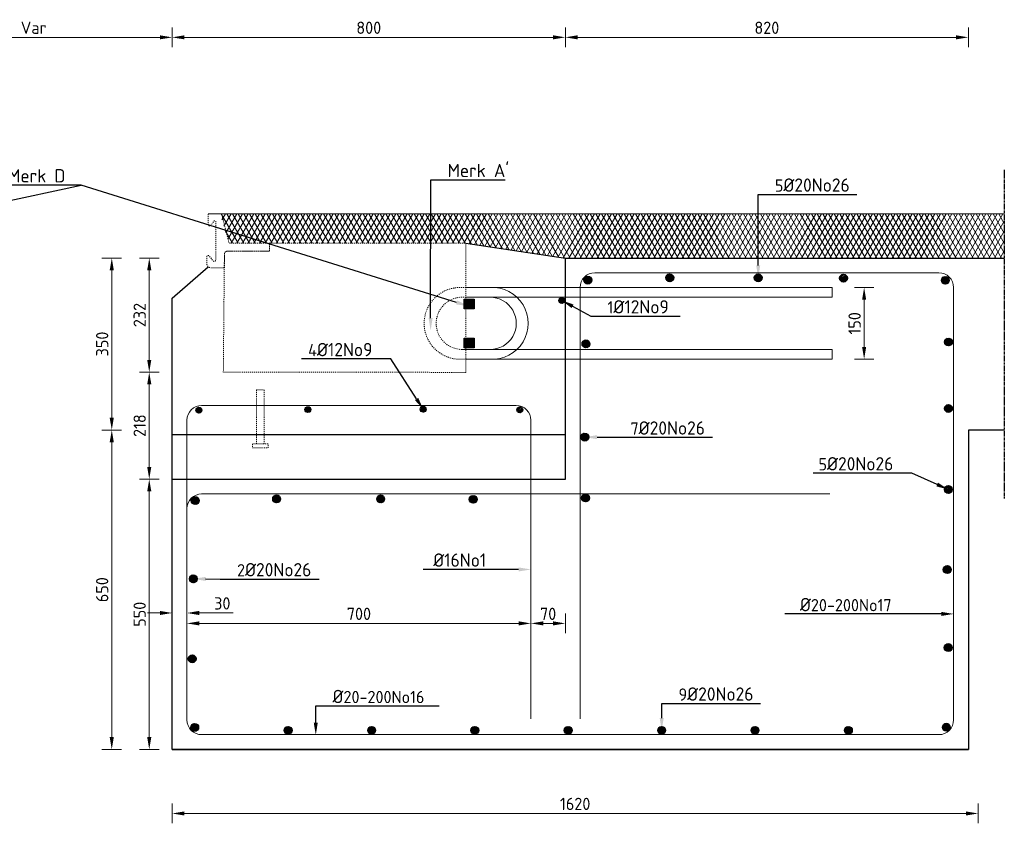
# Model space of a CAD drawing. Header units: millimetres. Extents: x -8028558 to 327273, y -63352 to 83293.
# Tile 142 of 195: x 251229 to 253232, y -9156 to -7520. Entities that reach past the tile are written whole.
import ezdxf
from ezdxf import colors
from ezdxf.entities.mleader import LeaderData, LeaderLine
from ezdxf.math import Vec2, Vec3

# ---------------------------------------------------------------- set-up
doc = ezdxf.new("R2010")
doc.units = ezdxf.units.MM
doc.linetypes.add('NLCS-HIDDEN', pattern=[4, 2, -2])
doc.linetypes.add('XX-AFBREEK', pattern=[7, 4, -1, 1, -1])
for name, color, linetype, lineweight in [('B-CO-BC-AFBREEKLIJN-GD', 7, 'XX-AFBREEK', 25), ('B-CO-BC-BETONVORM-GD', 90, 'Continuous', 25), ('B-CO-BC-BETONVORM-M', 7, 'Continuous', 18), ('B-CO-BC-STORTNAAD-GD', 10, 'BC-STORTNAAD', 25), ('B-CO-BC-WAPENING-GD', 130, 'Continuous', 25), ('B-CO-BC-WAPENING_HOOFDWAPENING-G', 170, 'Continuous', 18), ('B-CO-BC-WAPENING_HOOFDWAPENING-GN', 140, 'NLCS-HIDDEN', 13), ('B-CO-SC-STAALVORM-AD', 252, 'Continuous', 18), ('B-CO-SC-STAALVORM-GN', 10, 'NLCS-HIDDEN', 13), ('B-CO-VH-VERHARDING_ASFALT-AD', 252, 'Continuous', 18), ('B-CO-VH-VERHARDING_ASFALT-G', 252, 'Continuous', 18), ('V-CO-BC-OVERIGMATERIAAL-M', 7, 'Continuous', 18), ('X-XX-AL-M', 7, 'Continuous', 18), ('X-XX-AL-T25', 7, 'Continuous', 25), ('X-XX-AL-VERWIJZING-T25', 7, 'Continuous', 25)]:
    doc.layers.add(name, color=color, linetype=linetype, lineweight=lineweight)
doc.styles.add('NLCS-ISO-MM10-T25', font='NLCS-ISO.ttf', dxfattribs={"height": 25})
doc.linetypes.add('BC-STORTNAAD', pattern='A,15,-1,[175,NLCS.SHX,S=1,R=0,X=0,Y=0],-1', length=17)
doc.dimstyles.new('NLCS-MM10-T25-PIJL_L0_H0', dxfattribs={"dimscale": 10, "dimtxt": 2.5, "dimasz": 2.5, "dimexe": 2, "dimexo": 2, "dimgap": 0.7, "dimtad": 1, "dimdec": 0, "dimzin": 0, "dimdsep": 46, "dimtxsty": 'NLCS-ISO-MM10-T25', "dimcen": 0, "dimdle": 2, "dimclrd": 256, "dimclre": 256, "dimclrt": 256, "dimadec": 0, "dimazin": 0, "dimtfac": 1, "dimtdec": 3, "dimtofl": 0, "dimtmove": 0, "dimatfit": 3, "dimfxl": 2, "dimfxlon": 1, "dimtfillclr": 256, "dimtolj": 1, "dimtzin": 0, "dimlwd": -1, "dimlwe": -1, "dimarcsym": 0})
doc.dimstyles.new('NLCS-MM10-T25-PIJL_L0_H4', dxfattribs={"dimscale": 10, "dimtxt": 2.5, "dimasz": 2.5, "dimexe": 2, "dimexo": 2, "dimgap": 0.7, "dimtad": 1, "dimdec": 0, "dimzin": 0, "dimdsep": 46, "dimtxsty": 'NLCS-ISO-MM10-T25', "dimcen": 0, "dimdle": 2, "dimclrd": 256, "dimclre": 256, "dimclrt": 256, "dimadec": 4, "dimazin": 0, "dimtfac": 1, "dimtdec": 3, "dimtofl": 0, "dimtmove": 0, "dimatfit": 3, "dimfxl": 2, "dimfxlon": 1, "dimtfillclr": 256, "dimtolj": 1, "dimtzin": 0, "dimlwd": -1, "dimlwe": -1, "dimarcsym": 0})
pattern_1 = [(45, (0, 0), (-2.828427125, 2.828427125), []), (45, (0, 2.4284), (-2.828427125, 2.828427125), []), (45, (0, 2.5284), (-2.828427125, 2.828427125), []), (45, (0, 2.6284), (-2.828427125, 2.828427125), [])]
pattern_2 = [(45, (0, 18.9786), (-2.828427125, 2.828427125), []), (45, (0, 21.407), (-2.828427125, 2.828427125), []), (45, (0, 21.507), (-2.828427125, 2.828427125), []), (45, (0, 21.607), (-2.828427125, 2.828427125), [])]

# ---------------------------------------------------------------- blocks, each defined once
blk = doc.blocks.new('*D1846')
at = {"layer": 'B-CO-BC-BETONVORM-M', "transparency": 16777216}
for p, q in [((250975.4, -7576.2), (250975.4, -7536.2)), ((251539, -7576.2), (251539, -7536.2)), ((251000.4, -7556.2), (251514, -7556.2))]:
    blk.add_line(p, q, dxfattribs=at)
for points in [[(251000.4, -7552), (251000.4, -7560.3), (250975.4, -7556.2)], [(251514, -7552), (251514, -7560.3), (251539, -7556.2)]]:
    blk.add_solid(points, dxfattribs=at)
at = {"layer": 'B-CO-BC-BETONVORM-M', "transparency": 16777216, "insert": (251257.2, -7536.7), "char_height": 25, "attachment_point": 5, "style": 'NLCS-ISO-MM10-T25'}
blk.add_mtext('\\A1;Var', dxfattribs=at)
blk = doc.blocks.new('*D1847')
at = {"layer": 'B-CO-BC-BETONVORM-M', "transparency": 16777216}
for p, q in [((251539, -7576.2), (251539, -7536.2)), ((252339, -7576.2), (252339, -7536.2)), ((251564, -7556.2), (252314, -7556.2))]:
    blk.add_line(p, q, dxfattribs=at)
for points in [[(251564, -7552), (251564, -7560.3), (251539, -7556.2)], [(252314, -7552), (252314, -7560.3), (252339, -7556.2)]]:
    blk.add_solid(points, dxfattribs=at)
at = {"layer": 'B-CO-BC-BETONVORM-M', "transparency": 16777216, "insert": (251939, -7536.7), "char_height": 25, "attachment_point": 5, "style": 'NLCS-ISO-MM10-T25'}
blk.add_mtext('\\A1;800', dxfattribs=at)
blk = doc.blocks.new('*D1849')
at = {"layer": 'B-CO-BC-BETONVORM-M', "transparency": 16777216}
for p, q in [((251436.1, -8355.3), (251396.1, -8355.3)), ((251416.1, -8380.3), (251416.1, -8980.3)), ((251436.1, -9005.3), (251396.1, -9005.3))]:
    blk.add_line(p, q, dxfattribs=at)
for points in [[(251411.9, -8380.3), (251420.3, -8380.3), (251416.1, -8355.3)], [(251411.9, -8980.3), (251420.3, -8980.3), (251416.1, -9005.3)]]:
    blk.add_solid(points, dxfattribs=at)
at = {"layer": 'B-CO-BC-BETONVORM-M', "transparency": 16777216, "insert": (251396.6, -8680.3), "char_height": 25, "attachment_point": 5, "rotation": 90, "style": 'NLCS-ISO-MM10-T25'}
blk.add_mtext('\\A1;650', dxfattribs=at)
blk = doc.blocks.new('*D1850')
at = {"layer": 'B-CO-BC-BETONVORM-M', "transparency": 16777216}
for p, q in [((251436.1, -8005.3), (251396.1, -8005.3)), ((251416.1, -8330.3), (251416.1, -8030.3)), ((251436.1, -8355.3), (251396.1, -8355.3))]:
    blk.add_line(p, q, dxfattribs=at)
for points in [[(251411.9, -8030.3), (251420.3, -8030.3), (251416.1, -8005.3)], [(251411.9, -8330.3), (251420.3, -8330.3), (251416.1, -8355.3)]]:
    blk.add_solid(points, dxfattribs=at)
at = {"layer": 'B-CO-BC-BETONVORM-M', "transparency": 16777216, "insert": (251396.6, -8180.3), "char_height": 25, "attachment_point": 5, "rotation": 90, "style": 'NLCS-ISO-MM10-T25'}
blk.add_mtext('\\A1;350', dxfattribs=at)
blk = doc.blocks.new('*D1851')
at = {"layer": 'B-CO-BC-BETONVORM-M', "transparency": 16777216}
for p, q in [((251539, -9115.7), (251539, -9155.7)), ((253179, -9115.7), (253179, -9155.7)), ((251564, -9135.7), (253154, -9135.7))]:
    blk.add_line(p, q, dxfattribs=at)
for points in [[(251564, -9131.5), (251564, -9139.9), (251539, -9135.7)], [(253154, -9131.5), (253154, -9139.9), (253179, -9135.7)]]:
    blk.add_solid(points, dxfattribs=at)
at = {"layer": 'B-CO-BC-BETONVORM-M', "transparency": 16777216, "insert": (252359, -9116.2), "char_height": 25, "attachment_point": 5, "style": 'NLCS-ISO-MM10-T25'}
blk.add_mtext('\\A1;1620', dxfattribs=at)
blk = doc.blocks.new('*D1842')
at = {"layer": 'B-CO-BC-BETONVORM-M', "transparency": 16777216}
for p, q in [((252927, -8065.3), (252967, -8065.3)), ((252947, -8090.3), (252947, -8186.2)), ((252927, -8211.2), (252967, -8211.2))]:
    blk.add_line(p, q, dxfattribs=at)
for points in [[(252942.8, -8090.3), (252951.1, -8090.3), (252947, -8065.3)], [(252942.8, -8186.2), (252951.1, -8186.2), (252947, -8211.2)]]:
    blk.add_solid(points, dxfattribs=at)
at = {"layer": 'B-CO-BC-BETONVORM-M', "transparency": 16777216, "insert": (252927.5, -8138.2), "char_height": 25, "attachment_point": 5, "rotation": 90, "style": 'NLCS-ISO-MM10-T25'}
blk.add_mtext('\\A1;150', dxfattribs=at)
blk = doc.blocks.new('*D1843')
at = {"layer": 'B-CO-BC-BETONVORM-M', "transparency": 16777216}
for p, q in [((252339, -7576.2), (252339, -7536.2)), ((253159, -7576.2), (253159, -7536.2)), ((252364, -7556.2), (253134, -7556.2))]:
    blk.add_line(p, q, dxfattribs=at)
for points in [[(252364, -7552), (252364, -7560.3), (252339, -7556.2)], [(253134, -7552), (253134, -7560.3), (253159, -7556.2)]]:
    blk.add_solid(points, dxfattribs=at)
at = {"layer": 'B-CO-BC-BETONVORM-M', "transparency": 16777216, "insert": (252749, -7536.7), "char_height": 25, "attachment_point": 5, "style": 'NLCS-ISO-MM10-T25'}
blk.add_mtext('\\A1;820', dxfattribs=at)
blk = doc.blocks.new('*D1834')
at = {"layer": 'X-XX-AL-M', "transparency": 16777216}
for p, q in [((251512.4, -8455.3), (251472.4, -8455.3)), ((251492.4, -8980.3), (251492.4, -8480.3)), ((251512.4, -9005.3), (251472.4, -9005.3))]:
    blk.add_line(p, q, dxfattribs=at)
for points in [[(251488.2, -8480.3), (251496.6, -8480.3), (251492.4, -8455.3)], [(251488.2, -8980.3), (251496.6, -8980.3), (251492.4, -9005.3)]]:
    blk.add_solid(points, dxfattribs=at)
at = {"layer": 'X-XX-AL-M', "transparency": 16777216, "insert": (251472.9, -8730.3), "char_height": 25, "attachment_point": 5, "rotation": 90, "style": 'NLCS-ISO-MM10-T25'}
blk.add_mtext('\\A1;550', dxfattribs=at)
blk = doc.blocks.new('*D1835')
at = {"layer": 'X-XX-AL-M', "transparency": 16777216}
for p, q in [((251512.4, -8237.5), (251472.4, -8237.5)), ((251492.4, -8430.3), (251492.4, -8262.5)), ((251512.4, -8455.3), (251472.4, -8455.3))]:
    blk.add_line(p, q, dxfattribs=at)
for points in [[(251488.2, -8262.5), (251496.6, -8262.5), (251492.4, -8237.5)], [(251488.2, -8430.3), (251496.6, -8430.3), (251492.4, -8455.3)]]:
    blk.add_solid(points, dxfattribs=at)
at = {"layer": 'X-XX-AL-M', "transparency": 16777216, "insert": (251472.9, -8346.4), "char_height": 25, "attachment_point": 5, "rotation": 90, "style": 'NLCS-ISO-MM10-T25'}
blk.add_mtext('\\A1;218', dxfattribs=at)
blk = doc.blocks.new('*D1836')
at = {"layer": 'X-XX-AL-M', "transparency": 16777216}
for p, q in [((251512.4, -8005.3), (251472.4, -8005.3)), ((251492.4, -8212.5), (251492.4, -8030.3)), ((251512.4, -8237.5), (251472.4, -8237.5))]:
    blk.add_line(p, q, dxfattribs=at)
for points in [[(251488.2, -8030.3), (251496.6, -8030.3), (251492.4, -8005.3)], [(251488.2, -8212.5), (251496.6, -8212.5), (251492.4, -8237.5)]]:
    blk.add_solid(points, dxfattribs=at)
at = {"layer": 'X-XX-AL-M', "transparency": 16777216, "insert": (251472.9, -8121.4), "char_height": 25, "attachment_point": 5, "rotation": 90, "style": 'NLCS-ISO-MM10-T25'}
blk.add_mtext('\\A1;232', dxfattribs=at)
blk = doc.blocks.new('*D1866')
at = {"layer": 'X-XX-AL-M', "transparency": 16777216}
for p, q in [((251569, -8728.9), (251569, -8768.9)), ((252269, -8728.9), (252269, -8768.9)), ((252244, -8748.9), (251594, -8748.9))]:
    blk.add_line(p, q, dxfattribs=at)
for points in [[(251594, -8744.7), (251594, -8753), (251569, -8748.9)], [(252244, -8744.7), (252244, -8753), (252269, -8748.9)]]:
    blk.add_solid(points, dxfattribs=at)
at = {"layer": 'X-XX-AL-M', "transparency": 16777216, "insert": (251919, -8729.4), "char_height": 25, "attachment_point": 5, "style": 'NLCS-ISO-MM10-T25'}
blk.add_mtext('\\A1;700', dxfattribs=at)
blk = doc.blocks.new('*D1867')
at = {"layer": 'X-XX-AL-M', "transparency": 16777216}
for p, q in [((251539, -8747.7), (251539, -8707.7)), ((251569, -8707.7), (251569, -8747.7)), ((251514, -8727.7), (251489, -8727.7)), ((251594, -8727.7), (251663, -8727.7))]:
    blk.add_line(p, q, dxfattribs=at)
for points in [[(251514, -8723.5), (251514, -8731.8), (251539, -8727.7)], [(251594, -8723.5), (251594, -8731.8), (251569, -8727.7)]]:
    blk.add_solid(points, dxfattribs=at)
at = {"layer": 'X-XX-AL-M', "transparency": 16777216, "insert": (251641, -8708.2), "char_height": 25, "attachment_point": 5, "style": 'NLCS-ISO-MM10-T25'}
blk.add_mtext('\\A1;30', dxfattribs=at)
blk = doc.blocks.new('*D1868')
at = {"layer": 'X-XX-AL-M', "transparency": 16777216}
for p, q in [((252269, -8728.9), (252269, -8768.9)), ((252339, -8728.9), (252339, -8768.9)), ((252294, -8748.9), (252314, -8748.9))]:
    blk.add_line(p, q, dxfattribs=at)
for points in [[(252294, -8744.7), (252294, -8753), (252269, -8748.9)], [(252314, -8744.7), (252314, -8753), (252339, -8748.9)]]:
    blk.add_solid(points, dxfattribs=at)
at = {"layer": 'X-XX-AL-M', "transparency": 16777216, "insert": (252304, -8729.4), "char_height": 25, "attachment_point": 5, "style": 'NLCS-ISO-MM10-T25'}
blk.add_mtext('\\A1;70', dxfattribs=at)

msp = doc.modelspace()

# ---------------------------------------------------------------- hatches: boundary and pattern name
at = {"layer": 'B-CO-SC-STAALVORM-AD'}
h = msp.add_hatch(dxfattribs=at)
h.set_pattern_fill('ACO-STAAL', color=256, pattern_type=2)
h.set_pattern_definition(pattern_1)
h.paths.add_polyline_path([(252392.7, -8050.2, 1), (252376.7, -8050.2, 1)])
h = msp.add_hatch(dxfattribs=at)
h.set_pattern_fill('ACO-STAAL', color=256, pattern_type=2)
h.set_pattern_definition(pattern_1)
h.paths.add_polyline_path([(252559.5, -8045.5, 1), (252543.5, -8045.5, 1)])
h = msp.add_hatch(dxfattribs=at)
h.set_pattern_fill('ACO-STAAL', color=256, pattern_type=2)
h.set_pattern_definition(pattern_1)
h.paths.add_polyline_path([(252739.4, -8045.5, 1), (252723.4, -8045.5, 1)])
h = msp.add_hatch(dxfattribs=at)
h.set_pattern_fill('ACO-STAAL', color=256, pattern_type=2)
h.set_pattern_definition(pattern_1)
h.paths.add_polyline_path([(252913, -8046.3, 1), (252897, -8046.3, 1)])
h = msp.add_hatch(dxfattribs=at)
h.set_pattern_fill('ACO-STAAL', color=256, pattern_type=2)
h.set_pattern_definition(pattern_1)
h.paths.add_polyline_path([(253120.2, -8050.7, 1), (253104.2, -8050.7, 1)])
h = msp.add_hatch(dxfattribs=at)
h.set_pattern_fill('ACO-STAAL', color=256, pattern_type=2)
h.set_pattern_definition([(45, (85.5854, 241.5022), (-2.828427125, 2.828427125), []), (45, (85.5854, 243.9306), (-2.828427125, 2.828427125), []), (45, (85.5854, 244.0306), (-2.828427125, 2.828427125), []), (45, (85.5854, 244.1306), (-2.828427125, 2.828427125), [])])
h.paths.add_polyline_path([(252325.8, -8091.7, -1), (252337.8, -8091.7, -1)])
h = msp.add_hatch(dxfattribs=at)
h.set_pattern_fill('ACO-STAAL', color=256, pattern_type=2)
h.set_pattern_definition([(45, (-3e-11, 26.8817), (-2.828427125, 2.828427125), []), (45, (-3e-11, 29.31), (-2.828427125, 2.828427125), []), (45, (-3e-11, 29.41), (-2.828427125, 2.828427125), []), (45, (-3e-11, 29.51), (-2.828427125, 2.828427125), [])])
h.paths.add_polyline_path([(252388.9, -8180, 1), (252372.9, -8180, 1)])
h = msp.add_hatch(dxfattribs=at)
h.set_pattern_fill('ACO-STAAL', color=256, pattern_type=2)
h.set_pattern_definition(pattern_1)
h.paths.add_polyline_path([(253126.5, -8176.2, 1), (253110.5, -8176.2, 1)])
h = msp.add_hatch(dxfattribs=at)
h.set_pattern_fill('ACO-STAAL', color=256, pattern_type=2)
h.set_pattern_definition([(45, (0, 17.965), (-2.828427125, 2.828427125), []), (45, (0, 20.3933), (-2.828427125, 2.828427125), []), (45, (0, 20.4933), (-2.828427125, 2.828427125), []), (45, (0, 20.5933), (-2.828427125, 2.828427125), [])])
h.paths.add_polyline_path([(251587.5, -8314.9, -1), (251599.5, -8314.9, -1)])
h = msp.add_hatch(dxfattribs=at)
h.set_pattern_fill('ACO-STAAL', color=256, pattern_type=2)
h.set_pattern_definition(pattern_2)
h.paths.add_polyline_path([(251809.2, -8313.8, -1), (251821.2, -8313.8, -1)])
h = msp.add_hatch(dxfattribs=at)
h.set_pattern_fill('ACO-STAAL', color=256, pattern_type=2)
h.set_pattern_definition(pattern_2)
h.paths.add_polyline_path([(252043.8, -8313.1, -1), (252055.8, -8313.1, -1)])
h = msp.add_hatch(dxfattribs=at)
h.set_pattern_fill('ACO-STAAL', color=256, pattern_type=2)
h.set_pattern_definition(pattern_2)
h.paths.add_polyline_path([(252240.2, -8314.3, -1), (252252.2, -8314.3, -1)])
h = msp.add_hatch(dxfattribs=at)
h.set_pattern_fill('ACO-STAAL', color=256, pattern_type=2)
h.set_pattern_definition(pattern_1)
h.paths.add_polyline_path([(253126.5, -8311.5, 1), (253110.5, -8311.5, 1)])
h = msp.add_hatch(dxfattribs=at)
h.set_pattern_fill('ACO-STAAL', color=256, pattern_type=2)
h.set_pattern_definition(pattern_1)
h.paths.add_polyline_path([(252386.6, -8369.7, 1), (252370.6, -8369.7, 1)])
h = msp.add_hatch(dxfattribs=at)
h.set_pattern_fill('ACO-STAAL', color=256, pattern_type=2)
h.set_pattern_definition(pattern_1)
h.paths.add_polyline_path([(253126.3, -8476.4, 1), (253110.3, -8476.4, 1)])
h = msp.add_hatch(dxfattribs=at)
h.set_pattern_fill('ACO-STAAL', color=256, pattern_type=2)
h.set_pattern_definition(pattern_1)
h.paths.add_polyline_path([(251594, -8499, 1), (251578, -8499, 1)])
h = msp.add_hatch(dxfattribs=at)
h.set_pattern_fill('ACO-STAAL', color=256, pattern_type=2)
h.set_pattern_definition(pattern_1)
h.paths.add_polyline_path([(251759.5, -8495.5, 1), (251743.5, -8495.5, 1)])
h = msp.add_hatch(dxfattribs=at)
h.set_pattern_fill('ACO-STAAL', color=256, pattern_type=2)
h.set_pattern_definition(pattern_1)
h.paths.add_polyline_path([(251971.2, -8495.5, 1), (251955.2, -8495.5, 1)])
h = msp.add_hatch(dxfattribs=at)
h.set_pattern_fill('ACO-STAAL', color=256, pattern_type=2)
h.set_pattern_definition(pattern_1)
h.paths.add_polyline_path([(252159.6, -8496.3, 1), (252143.6, -8496.3, 1)])
h = msp.add_hatch(dxfattribs=at)
h.set_pattern_fill('ACO-STAAL', color=256, pattern_type=2)
h.set_pattern_definition(pattern_1)
h.paths.add_polyline_path([(252388.1, -8493.5, 1), (252372.1, -8493.5, 1)])
h = msp.add_hatch(dxfattribs=at)
h.set_pattern_fill('ACO-STAAL', color=256, pattern_type=2)
h.set_pattern_definition(pattern_1)
h.paths.add_polyline_path([(253124, -8639.3, 1), (253108, -8639.3, 1)])
h = msp.add_hatch(dxfattribs=at)
h.set_pattern_fill('ACO-STAAL', color=256, pattern_type=2)
h.set_pattern_definition(pattern_1)
h.paths.add_polyline_path([(251590.1, -8658.2, 1), (251574.1, -8658.2, 1)])
h = msp.add_hatch(dxfattribs=at)
h.set_pattern_fill('ACO-STAAL', color=256, pattern_type=2)
h.set_pattern_definition(pattern_1)
h.paths.add_polyline_path([(253126, -8798.1, 1), (253110, -8798.1, 1)])
h = msp.add_hatch(dxfattribs=at)
h.set_pattern_fill('ACO-STAAL', color=256, pattern_type=2)
h.set_pattern_definition(pattern_1)
h.paths.add_polyline_path([(251587.8, -8821, 1), (251571.8, -8821, 1)])
h = msp.add_hatch(dxfattribs=at)
h.set_pattern_fill('ACO-STAAL', color=256, pattern_type=2)
h.set_pattern_definition(pattern_1)
h.paths.add_polyline_path([(251592.9, -8960.5, 1), (251576.9, -8960.5, 1)])
h = msp.add_hatch(dxfattribs=at)
h.set_pattern_fill('ACO-STAAL', color=256, pattern_type=2)
h.set_pattern_definition(pattern_1)
h.paths.add_polyline_path([(253122.2, -8960.2, 1), (253106.2, -8960.2, 1)])
h = msp.add_hatch(dxfattribs=at)
h.set_pattern_fill('ACO-STAAL-SODMM', color=256, pattern_type=2)
h.set_pattern_definition([(45, (-1140, -5.972), (-2.828427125, 2.828427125), []), (45, (-1140, -3.5434), (-2.828427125, 2.828427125), []), (45, (-1140, -3.4434), (-2.828427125, 2.828427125), []), (45, (-1140, -3.3434), (-2.828427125, 2.828427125), [])])
edge = h.paths.add_edge_path()
edge.add_arc((251774.9, -8966.5), 8, 0, 360)
h = msp.add_hatch(dxfattribs=at)
h.set_pattern_fill('ACO-STAAL-SODMM', color=256, pattern_type=2)
h.set_pattern_definition([(45, (-970, -6.0115), (-2.828427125, 2.828427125), []), (45, (-970, -3.583), (-2.828427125, 2.828427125), []), (45, (-970, -3.483), (-2.828427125, 2.828427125), []), (45, (-970, -3.383), (-2.828427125, 2.828427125), [])])
edge = h.paths.add_edge_path()
edge.add_arc((251944.9, -8966.5), 8, 0, 360)
h = msp.add_hatch(dxfattribs=at)
h.set_pattern_fill('ACO-STAAL-SODMM', color=256, pattern_type=2)
h.set_pattern_definition([(45, (-760, -6.0115), (-2.828427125, 2.828427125), []), (45, (-760, -3.583), (-2.828427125, 2.828427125), []), (45, (-760, -3.483), (-2.828427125, 2.828427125), []), (45, (-760, -3.383), (-2.828427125, 2.828427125), [])])
edge = h.paths.add_edge_path()
edge.add_arc((252154.9, -8966.5), 8, 0, 360)
h = msp.add_hatch(dxfattribs=at)
h.set_pattern_fill('ACO-STAAL-SODMM', color=256, pattern_type=2)
h.set_pattern_definition([(45, (-570, -6.0115), (-2.828427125, 2.828427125), []), (45, (-570, -3.583), (-2.828427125, 2.828427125), []), (45, (-570, -3.483), (-2.828427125, 2.828427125), []), (45, (-570, -3.383), (-2.828427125, 2.828427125), [])])
edge = h.paths.add_edge_path()
edge.add_arc((252344.9, -8966.5), 8, 0, 360)
h = msp.add_hatch(dxfattribs=at)
h.set_pattern_fill('ACO-STAAL-SODMM', color=256, pattern_type=2)
h.set_pattern_definition([(45, (-380, -6.0115), (-2.828427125, 2.828427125), []), (45, (-380, -3.583), (-2.828427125, 2.828427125), []), (45, (-380, -3.483), (-2.828427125, 2.828427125), []), (45, (-380, -3.383), (-2.828427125, 2.828427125), [])])
edge = h.paths.add_edge_path()
edge.add_arc((252534.9, -8966.5), 8, 0, 360)
h = msp.add_hatch(dxfattribs=at)
h.set_pattern_fill('ACO-STAAL-SODMM', color=256, pattern_type=2)
h.set_pattern_definition([(45, (-190, -6.0115), (-2.828427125, 2.828427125), []), (45, (-190, -3.583), (-2.828427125, 2.828427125), []), (45, (-190, -3.483), (-2.828427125, 2.828427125), []), (45, (-190, -3.383), (-2.828427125, 2.828427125), [])])
edge = h.paths.add_edge_path()
edge.add_arc((252724.9, -8966.5), 8, 0, 360)
h = msp.add_hatch(dxfattribs=at)
h.set_pattern_fill('ACO-STAAL-SODMM', color=256, pattern_type=2)
h.set_pattern_definition([(45, (0, -6.0115), (-2.828427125, 2.828427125), []), (45, (0, -3.583), (-2.828427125, 2.828427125), []), (45, (0, -3.483), (-2.828427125, 2.828427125), []), (45, (0, -3.383), (-2.828427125, 2.828427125), [])])
edge = h.paths.add_edge_path()
edge.add_arc((252914.9, -8966.5), 8, 0, 360)
at = {"layer": 'B-CO-VH-VERHARDING_ASFALT-AD'}
h = msp.add_hatch(dxfattribs=at)
h.set_pattern_fill('AVH-ASFALT', color=256, scale=10, pattern_type=2)
h.set_pattern_definition([(60, (-0.709, 11057.317), (-8.66025404, 5), []), (120, (-0.709, 11057.317), (-8.66025404, -5), [])])
h.paths.add_polyline_path([(250887.6, -7902.8), (249575.4, -7902.8), (249575.4, -7992.8), (250175.4, -7992.8), (250379.2, -7960.9), (250872.8, -7960.9)])
h.paths.add_polyline_path([(253232.1, -7915.3), (251636.6, -7915.3), (251654.8, -7975.2), (251737.4, -7975.2), (252136.4, -7975.2), (252339, -8005.3), (253232.1, -8005.3)])
at = {"layer": 'X-XX-AL-T25', "true_color": 0x636466}
h = msp.add_hatch(color=251, dxfattribs=at)
h.dxf.hatch_style = 1
h.paths.add_polyline_path([(252133.4, -8088.7), (252153.4, -8088.7), (252153.4, -8108.7), (252133.4, -8108.7)])
h = msp.add_hatch(color=251, dxfattribs=at)
h.dxf.hatch_style = 1
h.paths.add_polyline_path([(252133.4, -8168.1), (252153.4, -8168.1), (252153.4, -8188.1), (252133.4, -8188.1)])

# ---------------------------------------------------------------- linework, layer by layer
at = {"layer": 'B-CO-BC-AFBREEKLIJN-GD', "flags": 128}
msp.add_lwpolyline([(253232.1, -7825.6), (253232.1, -8494.9)], dxfattribs=at)
at = {"layer": 'B-CO-BC-BETONVORM-GD', "flags": 128}
for points in [[(252136.4, -7975.2), (252339, -8005.3), (253232.1, -8005.3)], [(252339, -8455.3), (252339, -8005.3)], [(251539, -8237.5), (251539, -8087.3), (251612.4, -8023.1)], [(253232.1, -8355.3), (253159, -8355.3), (253159, -9005.3), (251539, -9005.3), (251539, -8237.5)], [(251539, -8455.3), (252339, -8455.3)], [(251539, -9005.3), (253159, -9005.3)], [(251539, -9005.3), (251569, -9005.3)]]:
    msp.add_lwpolyline(points, dxfattribs=at)
at = {"layer": 'B-CO-BC-STORTNAAD-GD', "flags": 128}
for points in [[(252339, -8455.3), (252339, -8005.3)], [(252339, -8365.2), (251539, -8365.2)], [(251539, -8455.3), (252339, -8455.3)]]:
    msp.add_lwpolyline(points, dxfattribs=at)
at = {"layer": 'B-CO-BC-WAPENING-GD'}
for points in [[(252153.4, -8108.7), (252133.4, -8108.7), (252133.4, -8088.7), (252153.4, -8088.7)], [(252153.4, -8188.1), (252133.4, -8188.1), (252133.4, -8168.1), (252153.4, -8168.1)]]:
    msp.add_lwpolyline(points, close=True, dxfattribs=at)
for centre, radius in [((252384.7, -8050.2), 8), ((252551.5, -8045.5), 8), ((252731.4, -8045.5), 8), ((252905, -8046.3), 8), ((253112.2, -8050.7), 8), ((252331.8, -8091.7), 6), ((252380.9, -8180), 8), ((253118.5, -8176.2), 8), ((251593.5, -8314.9), 6), ((251815.2, -8313.8), 6), ((252049.8, -8313.1), 6), ((252246.2, -8314.3), 6), ((253118.5, -8311.5), 8), ((252378.6, -8369.7), 8), ((253118.3, -8476.4), 8), ((251586, -8499), 8), ((251751.5, -8495.5), 8), ((251963.2, -8495.5), 8), ((252151.6, -8496.3), 8), ((252380.1, -8493.5), 8), ((253116, -8639.3), 8), ((251582.1, -8658.2), 8), ((253118, -8798.1), 8), ((251579.8, -8821), 8), ((251584.9, -8960.5), 8), ((253114.2, -8960.2), 8), ((251774.9, -8966.5), 8), ((251944.9, -8966.5), 8), ((252154.9, -8966.5), 8), ((252344.9, -8966.5), 8), ((252534.9, -8966.5), 8), ((252724.9, -8966.5), 8), ((252914.9, -8966.5), 8)]:
    msp.add_circle(centre, radius, dxfattribs=at)
at = {"layer": 'B-CO-BC-WAPENING_HOOFDWAPENING-G', "flags": 128}
for points in [[(252369, -8942.8), (252369, -8065.3, -0.414214), (252399, -8035.3), (253099, -8035.3, -0.414214), (253129, -8065.3), (253129, -8945.3, -0.414214), (253099, -8975.3), (251599, -8975.3, -0.414214), (251569, -8945.3), (251569, -8335.3, -0.414214), (251599, -8305.3), (252239, -8305.3, -0.414214), (252269, -8335.3), (252269, -8942.8)], [(252185.9, -8211.2, 1.064137), (252185.9, -8065.3)], [(252185.5, -8191.4, 1.00352), (252185.9, -8085)], [(252877.3, -8485.3), (251599, -8485.3, 0.414214), (251569, -8515.3)]]:
    msp.add_lwpolyline(points, format="xyb", dxfattribs=at)
for points in [[(252136.4, -8065.3), (252881.7, -8065.3), (252881.7, -8085), (252136.4, -8085)], [(252881.7, -8191.4), (252136.4, -8191.4)], [(252881.7, -8191.4), (252881.7, -8211.2)], [(252881.7, -8211.2), (252136.4, -8211.2)], [(251569, -8485.3), (251569, -8945.3)]]:
    msp.add_lwpolyline(points, dxfattribs=at)
at = {"layer": 'B-CO-BC-WAPENING_HOOFDWAPENING-GN', "flags": 128}
for points in [[(252136.4, -8065.3), (252129.4, -8065.3, 1.064137), (252129.4, -8211.2), (252136.4, -8211.2)], [(252136.4, -8085), (252129.4, -8085, 1.00352), (252129.7, -8191.4), (252136.4, -8191.4)]]:
    msp.add_lwpolyline(points, format="xyb", dxfattribs=at)
at = {"layer": 'B-CO-SC-STAALVORM-GN', "flags": 128}
msp.add_lwpolyline([(251737.4, -7975.2), (251654.8, -7975.2), (251639.6, -7915.3), (251612.4, -7915.3), (251612.4, -7937.3, 0.752271), (251617.7, -7938.8), (251623.5, -7930.5, -0.554672), (251627.9, -7930.7), (251627.9, -8008.8, -0.596279), (251622.7, -8011.6), (251614.3, -8001.3, 0.565379), (251609.7, -8001.9), (251609.7, -8017, 0.441118), (251618.7, -8025.2), (251645.3, -8025.2), (251645.3, -7997.1, -0.438127), (251651.2, -7991.6), (251736.9, -7991.6), (251737.4, -7975.2)], format="xyb", dxfattribs=at)
msp.add_lwpolyline([(252136.4, -8238), (252136.4, -7975.2), (251737.4, -7975.2), (251736.9, -7991.6), (251651.2, -7991.6, 0.438127), (251645.3, -7997.1), (251643.1, -8237.5)], format="xyb", close=True, dxfattribs=at)
for points in [[(251710.5, -8383.5), (251710.5, -8273.7)], [(251710.5, -8273.7), (251726.5, -8273.7)], [(251726.5, -8383.5), (251726.5, -8273.7)]]:
    msp.add_lwpolyline(points, dxfattribs=at)
at = {"layer": 'B-CO-SC-STAALVORM-GN'}
msp.add_lwpolyline([(251702.5, -8391.5), (251734.5, -8391.5), (251734.5, -8383.5), (251702.5, -8383.5)], close=True, dxfattribs=at)
at = {"layer": 'B-CO-VH-VERHARDING_ASFALT-G', "flags": 128}
msp.add_lwpolyline([(253232.1, -7915.3), (251612.4, -7915.3)], dxfattribs=at)
at = {"layer": 'V-CO-BC-OVERIGMATERIAAL-M', "color": 18, "true_color": 0x000000, "flags": 128}
msp.add_lwpolyline([(252129.7, -8191.4), (252186.2, -8191.4)], dxfattribs=at)

# ---------------------------------------------------------------- dimensions: what is measured, and where the dimension line sits
at = {"layer": 'B-CO-BC-BETONVORM-M'}
for base, p1, p2, text, picture, middle in [((251539, -7556.2), (250975.4, -8237.5), (251539, -8237.5), 'Var', '*D1846', (251257.2, -7536.7)), ((253179, -9135.7), (251539, -9005.3), (253179, -9005.3), '1620', '*D1851', (252359, -9116.2))]:
    dim = msp.add_linear_dim(base=base, p1=p1, p2=p2, text=text, dimstyle='NLCS-MM10-T25-PIJL_L0_H0', dxfattribs=at)
    dim.commit()
    dim.dimension.update_dxf_attribs({"geometry": picture, "text_midpoint": middle})
for base, p1, p2, picture, middle in [((252339, -7556.2), (251539, -8455.3), (252339, -8455.3), '*D1847', (251939, -7536.7)), ((253159, -7556.2), (252339, -8005.3), (253159, -8355.3), '*D1843', (252749, -7536.7))]:
    dim = msp.add_linear_dim(base=base, p1=p1, p2=p2, dimstyle='NLCS-MM10-T25-PIJL_L0_H0', dxfattribs=at)
    dim.commit()
    dim.dimension.update_dxf_attribs({"geometry": picture, "text_midpoint": middle})
for base, p2, picture, middle in [((251416.1, -8005.3), (252339, -8005.3), '*D1850', (251396.6, -8180.3)), ((251416.1, -9005.3), (251539, -9005.3), '*D1849', (251396.6, -8680.3))]:
    dim = msp.add_linear_dim(base=base, p1=(253159, -8355.3), p2=p2, angle=90, dimstyle='NLCS-MM10-T25-PIJL_L0_H0', dxfattribs=at)
    dim.commit()
    dim.dimension.update_dxf_attribs({"geometry": picture, "text_midpoint": middle})
dim = msp.add_linear_dim(base=(252947, -8211.2), p1=(252881.7, -8065.3), p2=(252881.7, -8211.2), angle=90, text='150', dimstyle='NLCS-MM10-T25-PIJL_L0_H0', dxfattribs=at)
dim.commit()
dim.dimension.update_dxf_attribs({"geometry": '*D1842', "text_midpoint": (252927.5, -8138.2)})
at = {"layer": 'X-XX-AL-M'}
for base, p1, p2, picture, middle in [((251492.4, -8005.3), (252339, -8237.5), (252339, -8005.3), '*D1836', (251472.9, -8121.4)), ((251492.4, -8237.5), (252339, -8455.3), (251539, -8237.5), '*D1835', (251472.9, -8346.4)), ((251492.4, -8455.3), (253159, -9005.3), (252339, -8455.3), '*D1834', (251472.9, -8730.3))]:
    dim = msp.add_linear_dim(base=base, p1=p1, p2=p2, angle=90, dimstyle='NLCS-MM10-T25-PIJL_L0_H4', dxfattribs=at)
    dim.commit()
    dim.dimension.update_dxf_attribs({"geometry": picture, "text_midpoint": middle})
dim = msp.add_linear_dim(base=(251539, -8727.7), p1=(251569, -8335.3), p2=(251539, -9005.3), dimstyle='NLCS-MM10-T25-PIJL_L0_H4', dxfattribs=at)
dim.commit()
dim.dimension.update_dxf_attribs({"geometry": '*D1867', "text_midpoint": (251641, -8727.7), "dimtype": 160})
for base, p2, picture, middle in [((251569, -8748.9), (251569, -8335.3), '*D1866', (251919, -8729.4)), ((252339, -8748.9), (252339, -8455.3), '*D1868', (252304, -8729.4))]:
    dim = msp.add_linear_dim(base=base, p1=(252269, -8335.3), p2=p2, dimstyle='NLCS-MM10-T25-PIJL_L0_H4', dxfattribs=at)
    dim.commit()
    dim.dimension.update_dxf_attribs({"geometry": picture, "text_midpoint": middle})

# ---------------------------------------------------------------- leaders
at = {"layer": 'X-XX-AL-VERWIJZING-T25'}
ml = msp.add_multileader_mtext('Standard', dxfattribs=at)
ml.set_content("{\\H1.08333x;Merk A'}", color=256, style='NLCS-ISO-MM10-T25')
ml.set_leader_properties(color=256, linetype='ByLayer', lineweight=-1)
ml.build(insert=Vec2(0, 0))
ml.multileader.update_dxf_attribs({"text_left_attachment_type": 5, "text_right_attachment_type": 5, "dogleg_length": 25, "arrow_head_size": 25})
ctx = ml.context
ctx.base_point, ctx.char_height, ctx.arrow_head_size, ctx.landing_gap_size, ctx.plane_origin = Vec3(252090.2, -7846.1), 25, 25, 9, Vec3(252102.9, -7959.3)
ctx.left_attachment, ctx.right_attachment = 5, 5
notes = []
notes.append((ctx, [(0, (1, 1, 0), (252065.2, -7846.1), (1, 0), 25, [(0, [(252064.9, -8152.6)], 0, [])])]))
ctx.mtext.insert, ctx.mtext.flow_direction = Vec3(252099.2, -7813.6), 5
ml = msp.add_multileader_mtext('Standard', dxfattribs=at)
ml.set_content('{\\H1.08333x;2x2Merk D}', color=256, style='NLCS-ISO-MM10-T25')
ml.set_leader_properties(color=256, linetype='ByLayer', lineweight=-1)
ml.build(insert=Vec2(0, 0))
ml.multileader.update_dxf_attribs({"text_left_attachment_type": 5, "text_right_attachment_type": 5, "dogleg_length": 25, "arrow_head_size": 25})
ctx = ml.context
ctx.base_point, ctx.char_height, ctx.arrow_head_size, ctx.landing_gap_size, ctx.plane_origin = Vec3(251143.2, -7856.9), 25, 25, 9, Vec3(250235.9, -7991.4)
ctx.left_attachment, ctx.right_attachment = 5, 5
notes.append((ctx, [(1, (1, 1, 0), (251354.1, -7856.9), (-1, 0), 25, [(0, [(250401.2, -8061.5)], 0, []), (1, [(252141.6, -8103.1)], 0, [])])]))
ctx.mtext.insert, ctx.mtext.flow_direction = Vec3(251152.2, -7824.4), 5
ml = msp.add_multileader_mtext('Standard', dxfattribs=at)
ml.set_content('5{\\H1.08333x;Ø20No26}', color=256, style='NLCS-ISO-MM10-T25')
ml.set_leader_properties(color=256, linetype='ByLayer', lineweight=-1)
ml.build(insert=Vec2(0, 0))
ml.multileader.update_dxf_attribs({"text_left_attachment_type": 5, "text_right_attachment_type": 5, "dogleg_length": 25, "arrow_head_size": 25})
ctx = ml.context
ctx.base_point, ctx.char_height, ctx.arrow_head_size, ctx.landing_gap_size, ctx.plane_origin = Vec3(252756.3, -7875.8), 25, 25, 9, Vec3(252533.4, -8257.9)
ctx.left_attachment, ctx.right_attachment = 5, 5
notes.append((ctx, [(0, (1, 1, 0), (252731.3, -7875.8), (1, 0), 25, [(0, [(252731.4, -8045.5)], 0, [])])]))
ctx.mtext.insert, ctx.mtext.flow_direction = Vec3(252765.3, -7843.3), 5
ml = msp.add_multileader_mtext('Standard', dxfattribs=at)
ml.set_content('1{\\H1.08333x;Ø12No9}', color=256, style='NLCS-ISO-MM10-T25')
ml.set_leader_properties(color=256, linetype='ByLayer', lineweight=-1)
ml.build(insert=Vec2(0, 0))
ml.multileader.update_dxf_attribs({"text_left_attachment_type": 5, "text_right_attachment_type": 5, "dogleg_length": 25, "arrow_head_size": 25})
ctx = ml.context
ctx.base_point, ctx.char_height, ctx.arrow_head_size, ctx.landing_gap_size, ctx.plane_origin = Vec3(252415.8, -8123.6), 25, 25, 9, Vec3(252133.8, -8304.1)
ctx.left_attachment, ctx.right_attachment = 5, 5
notes.append((ctx, [(0, (1, 1, 0), (252390.8, -8123.6), (1, 0), 25, [(0, [(252331.8, -8091.7)], 0, [])])]))
ctx.mtext.insert, ctx.mtext.flow_direction = Vec3(252424.8, -8091.1), 5
ml = msp.add_multileader_mtext('Standard', dxfattribs=at)
ml.set_content('4{\\H1.08333x;Ø12No9}', color=256, style='NLCS-ISO-MM10-T25')
ml.set_leader_properties(color=256, linetype='ByLayer', lineweight=-1)
ml.build(insert=Vec2(0, 0))
ml.multileader.update_dxf_attribs({"text_left_attachment_type": 5, "text_right_attachment_type": 5, "dogleg_length": 25, "arrow_head_size": 25})
ctx = ml.context
ctx.base_point, ctx.char_height, ctx.arrow_head_size, ctx.landing_gap_size, ctx.plane_origin = Vec3(251806.7, -8210.6), 25, 25, 9, Vec3(251601.8, -8535)
ctx.left_attachment, ctx.right_attachment = 5, 5
notes.append((ctx, [(1, (1, 1, 0), (251983.7, -8210.6), (-1, 0), 25, [(0, [(252049.8, -8313.1)], 0, [])])]))
ctx.mtext.insert, ctx.mtext.flow_direction = Vec3(251815.7, -8178.1), 5
ml = msp.add_multileader_mtext('Standard', dxfattribs=at)
ml.set_content('7{\\H1.08333x;Ø20No26}', color=256, style='NLCS-ISO-MM10-T25')
ml.set_leader_properties(color=256, linetype='ByLayer', lineweight=-1)
ml.build(insert=Vec2(0, 0))
ml.multileader.update_dxf_attribs({"text_left_attachment_type": 5, "text_right_attachment_type": 5, "dogleg_length": 25, "arrow_head_size": 25})
ctx = ml.context
ctx.base_point, ctx.char_height, ctx.arrow_head_size, ctx.landing_gap_size, ctx.plane_origin = Vec3(252462.5, -8370.2), 25, 25, 9, Vec3(252180.6, -8582.2)
ctx.left_attachment, ctx.right_attachment = 5, 5
notes.append((ctx, [(0, (1, 1, 0), (252437.5, -8370.2), (1, 0), 25, [(0, [(252378.6, -8369.7)], 0, [])])]))
ctx.mtext.insert, ctx.mtext.flow_direction = Vec3(252471.5, -8337.7), 5
ml = msp.add_multileader_mtext('Standard', dxfattribs=at)
ml.set_content('5{\\H1.08333x;Ø20No26}', color=256, style='NLCS-ISO-MM10-T25')
ml.set_leader_properties(color=256, linetype='ByLayer', lineweight=-1)
ml.build(insert=Vec2(0, 0))
ml.multileader.update_dxf_attribs({"text_left_attachment_type": 5, "text_right_attachment_type": 5, "dogleg_length": 25, "arrow_head_size": 25})
ctx = ml.context
ctx.base_point, ctx.char_height, ctx.arrow_head_size, ctx.landing_gap_size, ctx.plane_origin = Vec3(252845.1, -8443), 25, 25, 9, Vec3(252920.3, -8688.8)
ctx.left_attachment, ctx.right_attachment = 5, 5
notes.append((ctx, [(1, (1, 1, 0), (253043.9, -8443), (-1, 0), 25, [(0, [(253118.3, -8476.4)], 0, [])])]))
ctx.mtext.insert, ctx.mtext.flow_direction = Vec3(252854.1, -8410.5), 5
ml = msp.add_multileader_mtext('Standard', dxfattribs=at)
ml.set_content('{\\H1.08333x;Ø16No1}', color=256, style='NLCS-ISO-MM10-T25')
ml.set_leader_properties(color=256, linetype='ByLayer', lineweight=-1)
ml.build(insert=Vec2(0, 0))
ml.multileader.update_dxf_attribs({"text_left_attachment_type": 5, "text_right_attachment_type": 5, "dogleg_length": 25, "arrow_head_size": 25})
ctx = ml.context
ctx.base_point, ctx.char_height, ctx.arrow_head_size, ctx.landing_gap_size, ctx.plane_origin = Vec3(252061.2, -8639), 25, 25, 9, Vec3(251585.8, -8889.8)
ctx.left_attachment, ctx.right_attachment = 5, 5
notes.append((ctx, [(1, (1, 1, 0), (252212.5, -8639), (-1, 0), 25, [(0, [(252269, -8639.1)], 0, [])])]))
ctx.mtext.insert, ctx.mtext.flow_direction = Vec3(252070.2, -8606.5), 5
ml = msp.add_multileader_mtext('Standard', dxfattribs=at)
ml.set_content('2{\\H1.08333x;Ø20No26}', color=256, style='NLCS-ISO-MM10-T25')
ml.set_leader_properties(color=256, linetype='ByLayer', lineweight=-1)
ml.build(insert=Vec2(0, 0))
ml.multileader.update_dxf_attribs({"text_left_attachment_type": 5, "text_right_attachment_type": 5, "dogleg_length": 25, "arrow_head_size": 25})
ctx = ml.context
ctx.base_point, ctx.char_height, ctx.arrow_head_size, ctx.landing_gap_size, ctx.plane_origin = Vec3(251662, -8658.6), 25, 25, 9, Vec3(251384.2, -8870.6)
ctx.left_attachment, ctx.right_attachment = 5, 5
notes.append((ctx, [(0, (1, 1, 0), (251637, -8658.6), (1, 0), 25, [(0, [(251582.1, -8658.2)], 0, [])])]))
ctx.mtext.insert, ctx.mtext.flow_direction = Vec3(251671, -8626.1), 5
ml = msp.add_multileader_mtext('Standard', dxfattribs=at)
ml.set_content('{\\H1.08333x;Ø}20-200No17 ', color=256, style='NLCS-ISO-MM10-T25')
ml.set_leader_properties(color=256, linetype='ByLayer', lineweight=-1)
ml.build(insert=Vec2(0, 0))
ml.multileader.update_dxf_attribs({"text_left_attachment_type": 5, "text_right_attachment_type": 5, "dogleg_length": 25, "arrow_head_size": 25})
ctx = ml.context
ctx.base_point, ctx.char_height, ctx.arrow_head_size, ctx.landing_gap_size, ctx.plane_origin = Vec3(252807.3, -8729.6), 25, 25, 9, Vec3(253146, -8475.8)
ctx.left_attachment, ctx.right_attachment = 5, 5
notes.append((ctx, [(0, (1, 1, 0), (253044.7, -8729.6), (-1, 0), 25, [(0, [(253129, -8729.6)], 0, [])])]))
ctx.mtext.insert, ctx.mtext.flow_direction = Vec3(252816.3, -8697.1), 5
ml = msp.add_multileader_mtext('Standard', dxfattribs=at)
ml.set_content('{\\H1.08333x;Ø}20-200No16', color=256, style='NLCS-ISO-MM10-T25')
ml.set_leader_properties(color=256, linetype='ByLayer', lineweight=-1)
ml.build(insert=Vec2(0, 0))
ml.multileader.update_dxf_attribs({"text_left_attachment_type": 5, "text_right_attachment_type": 5, "dogleg_length": 25, "arrow_head_size": 25})
ctx = ml.context
ctx.base_point, ctx.char_height, ctx.arrow_head_size, ctx.landing_gap_size, ctx.plane_origin = Vec3(251856.2, -8916.6), 25, 25, 9, Vec3(251830.3, -8962.2)
ctx.left_attachment, ctx.right_attachment = 5, 5
notes.append((ctx, [(1, (1, 1, 0), (251831.2, -8916.6), (1, 0), 25, [(0, [(251831.2, -8975.9)], 0, [])])]))
ctx.mtext.insert, ctx.mtext.flow_direction = Vec3(251865.2, -8884.1), 5
ml = msp.add_multileader_mtext('Standard', dxfattribs=at)
ml.set_content('9{\\H1.08333x;Ø20No26}', color=256, style='NLCS-ISO-MM10-T25')
ml.set_leader_properties(color=256, linetype='ByLayer', lineweight=-1)
ml.build(insert=Vec2(0, 0))
ml.multileader.update_dxf_attribs({"text_left_attachment_type": 5, "text_right_attachment_type": 5, "dogleg_length": 25, "arrow_head_size": 25})
ctx = ml.context
ctx.base_point, ctx.char_height, ctx.arrow_head_size, ctx.landing_gap_size, ctx.plane_origin = Vec3(252560.3, -8911.6), 25, 25, 9, Vec3(252337, -9178.9)
ctx.left_attachment, ctx.right_attachment = 5, 5
notes.append((ctx, [(0, (1, 1, 0), (252535.3, -8911.6), (1, 0), 25, [(0, [(252534.9, -8966.5)], 0, [])])]))
ctx.mtext.insert, ctx.mtext.flow_direction = Vec3(252569.3, -8879.1), 5
for ctx, leaders in notes:
    for number, flags, end, landing, length, lines in leaders:
        leader = LeaderData()
        leader.index, (leader.has_last_leader_line, leader.has_dogleg_vector, leader.attachment_direction) = number, flags
        leader.last_leader_point, leader.dogleg_vector, leader.dogleg_length = Vec3(end), Vec3(landing), length
        for number, points, colour, breaks in lines:
            line = LeaderLine()
            line.index, line.vertices, line.color, line.breaks = number, Vec3.list(points), colors.encode_raw_color(colour), breaks
            leader.lines.append(line)
        ctx.leaders.append(leader)

doc.saveas('drawing.dxf')
